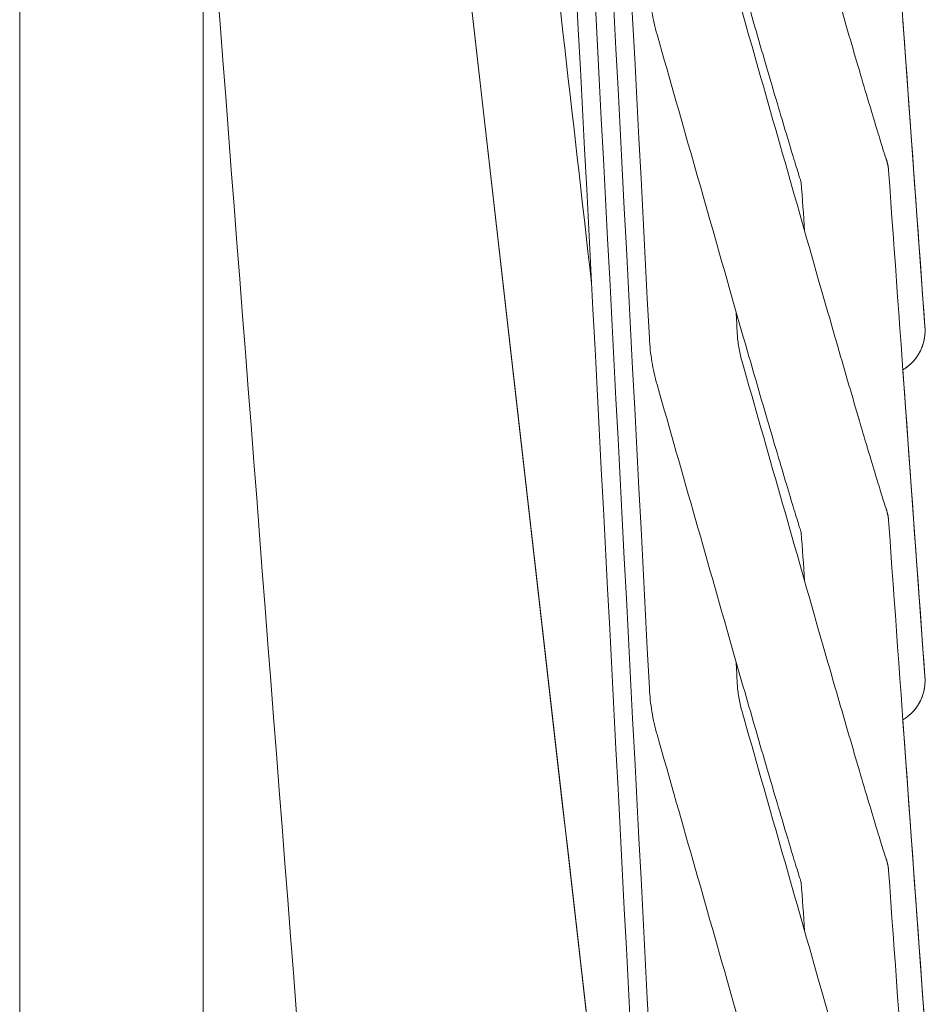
# Model space of a CAD drawing. Header units: centimetres. Extents: x -28 to 145, y -313 to 96.
# Tile 8 of 64: x 15 to 28, y -177 to -163. Entities that reach past the tile are written whole.
import ezdxf

# ---------------------------------------------------------------- set-up
doc = ezdxf.new("R2010")
doc.units = ezdxf.units.CM
doc.layers.add('Main lines', color=7, linetype='Continuous', lineweight=13, true_color=0x000000)
doc.layers.add('Predefinito', color=7, linetype='Continuous', true_color=0x000000)

# ---------------------------------------------------------------- blocks, each defined once
blk = doc.blocks.new('CB-298_Petal_Stacked_2D_Front')
at = {"layer": 'Main lines'}
for p, q in [((20.346, 45.226), (24.428, 9.467)), ((20.346, 45.226), (24.428, 9.467)), ((27.643, 31.088), (27.343, 35.271)), ((27.643, 31.088), (27.343, 35.271)), ((27.643, 26.315), (27.343, 30.499)), ((27.643, 26.315), (27.343, 30.499)), ((27.643, 21.543), (27.343, 25.726)), ((27.643, 21.543), (27.343, 25.726))]:
    blk.add_line(p, q, dxfattribs=at)
for points in [[(23.888, 30.927), (23.28, 42.555), (22.672, 54.184), (22.065, 65.812)], [(23.888, 26.154), (23.28, 37.782), (22.672, 49.411), (22.065, 61.039)], [(23.888, 21.381), (23.28, 33.01), (22.672, 44.638), (22.065, 56.267)], [(23.888, 16.608), (23.28, 28.237), (22.672, 39.865), (22.065, 51.494)], [(23.1, 31.681), (22.579, 36.242), (22.059, 40.802), (21.538, 45.362)], [(24.428, 9.467), (23.067, 21.386), (21.707, 33.306), (20.346, 45.226)], [(17.805, -3.275), (17.805, 12.191), (17.805, 27.656), (17.805, 43.122)], [(15.305, 2.5), (15.305, 14.669), (15.305, 26.838), (15.305, 39.006)], [(20.265, 6.348), (19.445, 16.966), (18.625, 27.584), (17.805, 38.202)], [(27.148, 37.989), (27.313, 35.689), (27.478, 33.389), (27.643, 31.088)], [(25.147, 35.398), (25.496, 34.172), (25.846, 32.946), (26.195, 31.72)], [(25.041, 31.391), (24.692, 32.617), (24.342, 33.843), (23.993, 35.069)], [(27.148, 33.217), (27.313, 30.916), (27.478, 28.616), (27.643, 26.315)], [(26.004, 32.39), (25.988, 32.61), (25.973, 32.831), (25.957, 33.052)], [(25.07, 31.29), (25.075, 31.19), (25.081, 31.09), (25.086, 30.989)], [(25.147, 30.625), (25.496, 29.399), (25.846, 28.173), (26.195, 26.947)], [(27.544, 30.689), (27.493, 30.611), (27.424, 30.545), (27.343, 30.499)], [(25.041, 26.618), (24.692, 27.844), (24.342, 29.07), (23.993, 30.296)], [(27.148, 28.444), (27.313, 26.143), (27.478, 23.843), (27.643, 21.543)], [(26.004, 27.617), (25.988, 27.838), (25.973, 28.058), (25.957, 28.279)], [(25.07, 26.517), (25.075, 26.417), (25.081, 26.317), (25.086, 26.217)], [(27.544, 25.916), (27.493, 25.838), (27.424, 25.773), (27.343, 25.726)], [(25.147, 25.852), (25.496, 24.626), (25.846, 23.4), (26.195, 22.174)], [(25.041, 21.845), (24.692, 23.071), (24.342, 24.297), (23.993, 25.523)], [(27.148, 23.671), (27.313, 21.371), (27.478, 19.07), (27.643, 16.77)], [(26.004, 22.845), (25.988, 23.065), (25.973, 23.286), (25.957, 23.506)]]:
    blk.add_open_spline(points, degree=3, dxfattribs=at)
for points, knots in [([(26.195, 36.493), (26.242, 36.328), (26.291, 36.158), (26.341, 35.985), (26.391, 35.809), (26.443, 35.63), (26.494, 35.453), (26.546, 35.276), (26.596, 35.101), (26.646, 34.933), (26.693, 34.769), (26.74, 34.612), (26.783, 34.464), (26.827, 34.316), (26.868, 34.179), (26.905, 34.054), (26.943, 33.927), (26.977, 33.813), (27.007, 33.717), (27.036, 33.621), (27.061, 33.541), (27.079, 33.481), (27.098, 33.423), (27.112, 33.383), (27.115, 33.374)], [41.351222, 41.351222, 41.351222, 41.351222, 41.894339, 41.894339, 41.894339, 42.450957, 42.450957, 42.450957, 43.00754, 43.00754, 43.00754, 43.550523, 43.550523, 43.550523, 44.093339, 44.093339, 44.093339, 44.649283, 44.649283, 44.649283, 45.204346, 45.204346, 45.204346, 45.754847, 45.754847, 45.754847, 45.754847]), ([(25.957, 33.052), (25.951, 33.069), (25.945, 33.09), (25.935, 33.121), (25.914, 33.187), (25.889, 33.269), (25.858, 33.369), (25.828, 33.468), (25.793, 33.584), (25.755, 33.713), (25.717, 33.838), (25.676, 33.977), (25.632, 34.126), (25.588, 34.275), (25.541, 34.434), (25.493, 34.598), (25.444, 34.767), (25.393, 34.942), (25.342, 35.12), (25.29, 35.297), (25.238, 35.477), (25.187, 35.654), (25.137, 35.827), (25.088, 35.998), (25.041, 36.163)], [46.386972, 46.386972, 46.386972, 46.386972, 46.595457, 46.595457, 46.595457, 47.15569, 47.15569, 47.15569, 47.714999, 47.714999, 47.714999, 48.260423, 48.260423, 48.260423, 48.805602, 48.805602, 48.805602, 49.364257, 49.364257, 49.364257, 49.922873, 49.922873, 49.922873, 50.468, 50.468, 50.468, 50.468]), ([(23.993, 35.069), (23.963, 35.171), (23.94, 35.276), (23.922, 35.381), (23.905, 35.487), (23.893, 35.593), (23.888, 35.7)], [54.5123841, 54.5123841, 54.5123841, 54.5123841, 54.8446217, 54.8446217, 54.8446217, 55.1768202, 55.1768202, 55.1768202, 55.1768202]), ([(26.195, 31.72), (26.242, 31.556), (26.291, 31.385), (26.341, 31.213), (26.391, 31.036), (26.443, 30.857), (26.494, 30.68), (26.546, 30.503), (26.596, 30.329), (26.646, 30.161), (26.693, 29.997), (26.74, 29.839), (26.783, 29.691), (26.827, 29.544), (26.868, 29.406), (26.905, 29.281), (26.943, 29.154), (26.977, 29.04), (27.007, 28.944), (27.036, 28.848), (27.061, 28.768), (27.079, 28.709), (27.098, 28.65), (27.112, 28.61), (27.115, 28.601)], [41.351222, 41.351222, 41.351222, 41.351222, 41.894339, 41.894339, 41.894339, 42.450957, 42.450957, 42.450957, 43.00754, 43.00754, 43.00754, 43.550523, 43.550523, 43.550523, 44.093339, 44.093339, 44.093339, 44.649283, 44.649283, 44.649283, 45.204346, 45.204346, 45.204346, 45.754847, 45.754847, 45.754847, 45.754847]), ([(25.957, 28.279), (25.951, 28.297), (25.945, 28.318), (25.935, 28.348), (25.914, 28.414), (25.889, 28.496), (25.858, 28.596), (25.828, 28.695), (25.793, 28.811), (25.755, 28.94), (25.717, 29.066), (25.676, 29.205), (25.632, 29.353), (25.588, 29.502), (25.541, 29.661), (25.493, 29.825), (25.444, 29.994), (25.393, 30.169), (25.342, 30.347), (25.29, 30.524), (25.238, 30.704), (25.187, 30.881), (25.137, 31.055), (25.088, 31.226), (25.041, 31.391)], [46.386972, 46.386972, 46.386972, 46.386972, 46.595457, 46.595457, 46.595457, 47.15569, 47.15569, 47.15569, 47.714999, 47.714999, 47.714999, 48.260423, 48.260423, 48.260423, 48.805602, 48.805602, 48.805602, 49.364257, 49.364257, 49.364257, 49.922873, 49.922873, 49.922873, 50.468, 50.468, 50.468, 50.468]), ([(27.643, 31.088), (27.646, 31.05), (27.649, 31.004), (27.625, 30.853), (27.594, 30.765), (27.544, 30.689)], [94.2312299, 94.2312299, 94.2312299, 94.2312299, 94.4978883, 94.4978883, 94.77612, 94.77612, 94.77612, 94.77612]), ([(23.993, 30.296), (23.963, 30.399), (23.94, 30.503), (23.922, 30.608), (23.905, 30.714), (23.893, 30.82), (23.888, 30.927)], [54.5123841, 54.5123841, 54.5123841, 54.5123841, 54.8446217, 54.8446217, 54.8446217, 55.1768202, 55.1768202, 55.1768202, 55.1768202]), ([(25.086, 30.989), (25.089, 30.928), (25.096, 30.866), (25.106, 30.805), (25.116, 30.745), (25.13, 30.684), (25.147, 30.625)], [36.8976324, 36.8976324, 36.8976324, 36.8976324, 37.1022415, 37.1022415, 37.1022415, 37.3068369, 37.3068369, 37.3068369, 37.3068369]), ([(26.195, 26.947), (26.242, 26.783), (26.291, 26.612), (26.341, 26.44), (26.391, 26.263), (26.443, 26.084), (26.494, 25.907), (26.546, 25.73), (26.596, 25.556), (26.646, 25.388), (26.693, 25.224), (26.74, 25.066), (26.783, 24.918), (26.827, 24.771), (26.868, 24.633), (26.905, 24.509), (26.943, 24.381), (26.977, 24.267), (27.007, 24.171), (27.036, 24.075), (27.061, 23.995), (27.079, 23.936), (27.098, 23.878), (27.112, 23.837), (27.115, 23.829)], [41.351222, 41.351222, 41.351222, 41.351222, 41.894339, 41.894339, 41.894339, 42.450957, 42.450957, 42.450957, 43.00754, 43.00754, 43.00754, 43.550523, 43.550523, 43.550523, 44.093339, 44.093339, 44.093339, 44.649283, 44.649283, 44.649283, 45.204346, 45.204346, 45.204346, 45.754847, 45.754847, 45.754847, 45.754847]), ([(25.957, 23.506), (25.951, 23.524), (25.945, 23.545), (25.935, 23.575), (25.914, 23.641), (25.889, 23.723), (25.858, 23.823), (25.828, 23.922), (25.793, 24.038), (25.755, 24.167), (25.717, 24.293), (25.676, 24.432), (25.632, 24.581), (25.588, 24.729), (25.541, 24.888), (25.493, 25.053), (25.444, 25.221), (25.393, 25.397), (25.342, 25.574), (25.29, 25.752), (25.238, 25.931), (25.187, 26.109), (25.137, 26.282), (25.088, 26.453), (25.041, 26.618)], [46.386972, 46.386972, 46.386972, 46.386972, 46.595457, 46.595457, 46.595457, 47.15569, 47.15569, 47.15569, 47.714999, 47.714999, 47.714999, 48.260423, 48.260423, 48.260423, 48.805602, 48.805602, 48.805602, 49.364257, 49.364257, 49.364257, 49.922873, 49.922873, 49.922873, 50.468, 50.468, 50.468, 50.468]), ([(25.086, 26.217), (25.089, 26.155), (25.096, 26.093), (25.106, 26.033), (25.116, 25.972), (25.13, 25.912), (25.147, 25.852)], [36.8976324, 36.8976324, 36.8976324, 36.8976324, 37.1022415, 37.1022415, 37.1022415, 37.3068369, 37.3068369, 37.3068369, 37.3068369]), ([(27.643, 26.315), (27.646, 26.277), (27.649, 26.232), (27.625, 26.081), (27.594, 25.993), (27.544, 25.916)], [94.2312299, 94.2312299, 94.2312299, 94.2312299, 94.4978883, 94.4978883, 94.77612, 94.77612, 94.77612, 94.77612]), ([(23.993, 25.523), (23.963, 25.626), (23.94, 25.73), (23.922, 25.836), (23.905, 25.941), (23.893, 26.047), (23.888, 26.154)], [54.5123841, 54.5123841, 54.5123841, 54.5123841, 54.8446217, 54.8446217, 54.8446217, 55.1768202, 55.1768202, 55.1768202, 55.1768202]), ([(26.195, 22.174), (26.242, 22.01), (26.291, 21.839), (26.341, 21.667), (26.391, 21.49), (26.443, 21.311), (26.494, 21.134), (26.546, 20.958), (26.596, 20.783), (26.646, 20.615), (26.693, 20.451), (26.74, 20.293), (26.783, 20.146), (26.827, 19.998), (26.868, 19.86), (26.905, 19.736), (26.943, 19.608), (26.977, 19.495), (27.007, 19.398), (27.036, 19.303), (27.061, 19.222), (27.079, 19.163), (27.098, 19.105), (27.112, 19.064), (27.115, 19.056)], [41.351222, 41.351222, 41.351222, 41.351222, 41.894339, 41.894339, 41.894339, 42.450957, 42.450957, 42.450957, 43.00754, 43.00754, 43.00754, 43.550523, 43.550523, 43.550523, 44.093339, 44.093339, 44.093339, 44.649283, 44.649283, 44.649283, 45.204346, 45.204346, 45.204346, 45.754847, 45.754847, 45.754847, 45.754847]), ([(25.957, 18.733), (25.951, 18.751), (25.945, 18.772), (25.935, 18.802), (25.914, 18.868), (25.889, 18.95), (25.858, 19.05), (25.828, 19.15), (25.793, 19.265), (25.755, 19.394), (25.717, 19.52), (25.676, 19.659), (25.632, 19.808), (25.588, 19.957), (25.541, 20.115), (25.493, 20.28), (25.444, 20.449), (25.393, 20.624), (25.342, 20.801), (25.29, 20.979), (25.238, 21.158), (25.187, 21.336), (25.137, 21.509), (25.088, 21.68), (25.041, 21.845)], [46.386972, 46.386972, 46.386972, 46.386972, 46.595457, 46.595457, 46.595457, 47.15569, 47.15569, 47.15569, 47.714999, 47.714999, 47.714999, 48.260423, 48.260423, 48.260423, 48.805602, 48.805602, 48.805602, 49.364257, 49.364257, 49.364257, 49.922873, 49.922873, 49.922873, 50.468, 50.468, 50.468, 50.468])]:
    blk.add_open_spline(points, degree=3, knots=knots, dxfattribs=at)
for points, weights in [([(27.115, 33.374), (27.142, 33.298), (27.148, 33.217)], [0.857621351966, 0.849586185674, 0.857422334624]), ([(27.544, 30.689), (27.662, 30.872), (27.643, 31.088)], [1, 0.945787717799, 1]), ([(27.544, 30.689), (27.662, 30.872), (27.643, 31.088)], [1, 0.945787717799, 1]), ([(27.343, 30.499), (27.466, 30.57), (27.544, 30.689)], [1, 0.973328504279, 1]), ([(27.343, 30.499), (27.466, 30.57), (27.544, 30.689)], [1, 0.973328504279, 1]), ([(27.115, 28.601), (27.142, 28.525), (27.148, 28.444)], [0.857621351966, 0.849586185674, 0.857422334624]), ([(27.544, 25.916), (27.662, 26.099), (27.643, 26.315)], [1, 0.945787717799, 1]), ([(27.544, 25.916), (27.662, 26.099), (27.643, 26.315)], [1, 0.945787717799, 1]), ([(27.343, 25.726), (27.466, 25.797), (27.544, 25.916)], [1, 0.9733373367, 1]), ([(27.343, 25.726), (27.466, 25.797), (27.544, 25.916)], [1, 0.9733373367, 1]), ([(27.115, 23.829), (27.142, 23.752), (27.148, 23.671)], [0.857621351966, 0.849586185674, 0.857422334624])]:
    blk.add_rational_spline(points, weights, degree=2, dxfattribs=at)

msp = doc.modelspace()

# ---------------------------------------------------------------- block references
at = {"layer": 'Predefinito'}
msp.add_blockref('CB-298_Petal_Stacked_2D_Front', (0, -198.658), dxfattribs=at)

doc.saveas('drawing.dxf')
